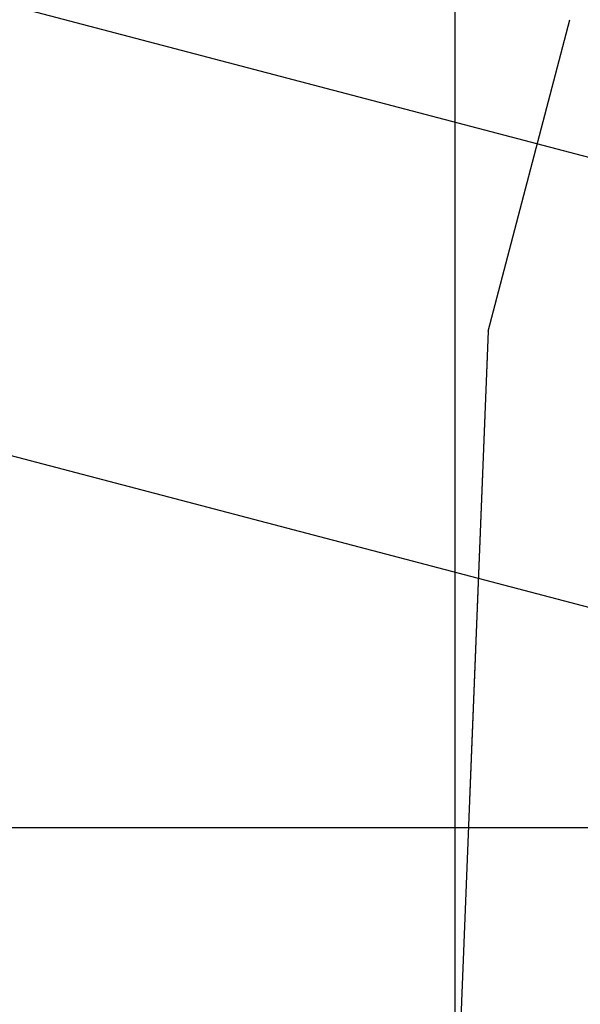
# Model space of a CAD drawing. Extents: x 312047 to 329088, y 8928324 to 8953812.
# Tile 90 of 125: x 318903 to 319028, y 8946961 to 8947179. Entities that reach past the tile are written whole.
import ezdxf

# ---------------------------------------------------------------- set-up
doc = ezdxf.new("R2010")
doc.units = 0
doc.header["$LTSCALE"] = 200
doc.header["$MEASUREMENT"] = 0
doc.linetypes.add('PHANTOM', pattern=[2.5, 1.25, -0.25, 0.25, -0.25, 0.25, -0.25])
for name, color, linetype in [('ESTAC-GERAL', 2, 'CONTINUOUS'), ('LIMIT_FX_DOM', 180, 'PHANTOM'), ('NOVA MALHA', 1, 'CONTINUOUS')]:
    doc.layers.add(name, color=color, linetype=linetype)

msp = doc.modelspace()

# ---------------------------------------------------------------- linework, layer by layer
at = {"layer": 'ESTAC-GERAL'}
for p, q in [((319106.67, 8947128.36), (318588.51, 8947264.29)), ((319082.39, 8947034.99), (318564.23, 8947170.92))]:
    msp.add_line(p, q, dxfattribs=at)
at = {"layer": 'LIMIT_FX_DOM'}
for q in [(319025.5, 8947179.11), (319025.5, 8947179.11), (319001.09, 8946952.51), (319003.23, 8947006.16)]:
    msp.add_line((319007.39, 8947110.08), q, dxfattribs=at)
at = {"layer": 'NOVA MALHA'}
for p, q in [((319000, 8952100.33), (319000, 8929300.33)), ((318032.62, 8947000), (329087.63, 8947000))]:
    msp.add_line(p, q, dxfattribs=at)

doc.saveas('drawing.dxf')
